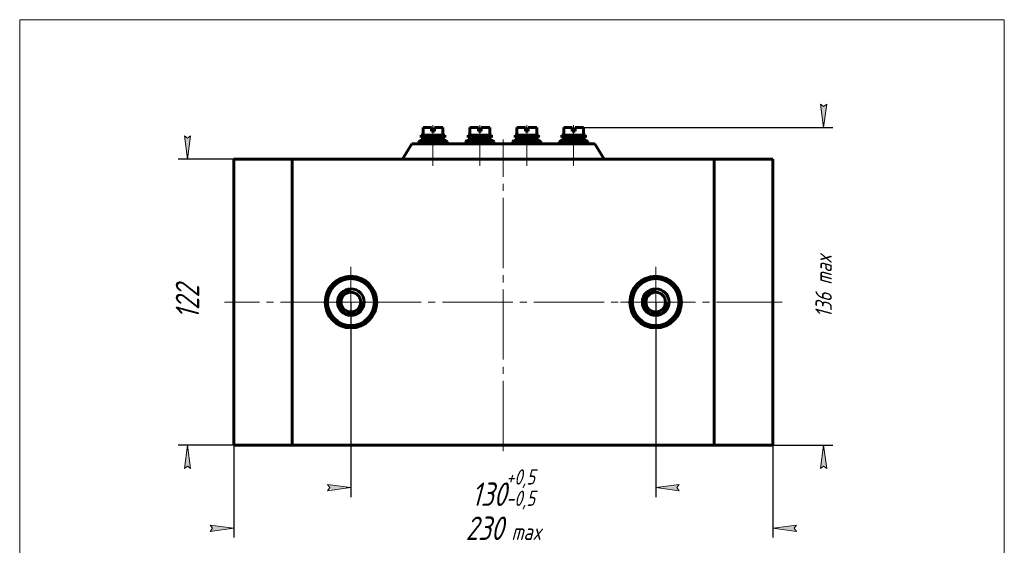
# Model space of a CAD drawing. Header units: millimetres. Extents: x 0 to 210, y 0 to 297.
# Tile 4 of 4: x 0 to 210, y 185 to 297. Entities that reach past the tile are written whole.
import ezdxf

# ---------------------------------------------------------------- set-up
doc = ezdxf.new("R2010")
doc.units = ezdxf.units.MM
for name, pattern in [('K5LT_AXLED', [19.5, 15, -1.5, 1.5, -1.5]), ('K5LT_BASIC', [0]), ('K5LT_THIN', [0])]:
    doc.linetypes.add(name, pattern=pattern)
doc.layers.add('Системный слой', color=7, linetype='Continuous')
doc.styles.add('KDIMTEXTSTYLE', font='GOST_AU.SHX', dxfattribs={"width": 0.96, "oblique": 15, "height": 5})
doc.dimstyles.new('KDIMSTYLE (0.50)', dxfattribs={"dimtxt": 5, "dimasz": 1, "dimexe": 2, "dimexo": 0, "dimgap": 1, "dimtad": 1, "dimlfac": 2, "dimtxsty": 'KDIMTEXTSTYLE', "dimsah": 1, "dimcen": 0, "dimdle": 1, "dimadec": 0, "dimazin": 0, "dimtfac": 0.667, "dimtmove": 0, "dimatfit": 3, "dimfxl": 1, "dimtvp": 1, "dimtolj": 1, "dimtzin": 0, "dimarcsym": 0})

# ---------------------------------------------------------------- blocks, each defined once
blk = doc.blocks.new('U1')
at = {"layer": 'Системный слой', "color": 30, "linetype": 'K5LT_AXLED', "lineweight": 18, "true_color": 0xff8000}
for q in [(70.64798431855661, 244.2333169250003), (43.64798431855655, 236.7333169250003), (162.6479843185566, 236.7333169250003), (70.64798431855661, 229.2333169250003)]:
    blk.add_line((70.64798431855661, 236.7333169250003), q, dxfattribs=at)
blk = doc.blocks.new('U2')
at = {"layer": 'Системный слой', "color": 30, "linetype": 'K5LT_AXLED', "lineweight": 18, "true_color": 0xff8000}
for q in [(135.6479843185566, 244.2333169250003), (128.1479843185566, 236.7333169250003), (143.1479843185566, 236.7333169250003), (135.6479843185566, 229.2333169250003)]:
    blk.add_line((135.6479843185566, 236.7333169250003), q, dxfattribs=at)
blk = doc.blocks.new('U22')
at = {"layer": 'Системный слой', "color": 5, "linetype": 'K5LT_BASIC', "lineweight": 60, "true_color": 0x0000ff}
for radius in [5.5, 5.000000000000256, 2.844042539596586, 2.094042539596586]:
    blk.add_circle((70.64798431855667, 236.7333169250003), radius, dxfattribs=at)
at = {"layer": 'Системный слой', "color": 7, "linetype": 'K5LT_THIN', "lineweight": 18}
blk.add_arc((70.64798431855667, 236.7333169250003), 2.469042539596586, 90, 0, dxfattribs=at)
blk = doc.blocks.new('U23')
at = {"layer": 'Системный слой', "color": 5, "linetype": 'K5LT_BASIC', "lineweight": 60, "true_color": 0x0000ff}
for radius in [5.5, 5.000000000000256, 2.844042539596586, 2.094042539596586]:
    blk.add_circle((135.6479843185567, 236.7333169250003), radius, dxfattribs=at)
at = {"layer": 'Системный слой', "color": 7, "linetype": 'K5LT_THIN', "lineweight": 18}
blk.add_arc((135.6479843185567, 236.7333169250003), 2.469042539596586, 90, 0, dxfattribs=at)
blk = doc.blocks.new('U35')
at = {"layer": 'Системный слой', "color": 5, "linetype": 'K5LT_BASIC', "lineweight": 60, "true_color": 0x0000ff}
for p, q in [((86.02298375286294, 273.9833242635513), (87.84798374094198, 273.9833245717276)), ((86.02298375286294, 273.9833242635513), (86.02298403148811, 272.3333242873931)), ((87.84798374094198, 273.9833245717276), (87.84798386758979, 273.2333245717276)), ((88.44798389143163, 273.2333246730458), (87.84798386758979, 273.2333245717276)), ((90.27298375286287, 273.9833249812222), (88.44798376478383, 273.9833246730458)), ((88.44798376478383, 273.9833246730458), (88.44798389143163, 273.2333246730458)), ((90.27298403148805, 272.333325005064), (90.27298375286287, 273.9833249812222)), ((90.27298403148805, 272.333325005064), (86.02298403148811, 272.3333242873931))]:
    blk.add_line(p, q, dxfattribs=at)
at = {"layer": 'Системный слой', "color": 30, "linetype": 'K5LT_AXLED', "lineweight": 18, "true_color": 0xff8000}
blk.add_line((88.14798366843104, 274.4833246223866), (88.14798512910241, 265.8333246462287), dxfattribs=at)
blk = doc.blocks.new('U36')
at = {"layer": 'Системный слой', "color": 30, "linetype": 'K5LT_AXLED', "lineweight": 18, "true_color": 0xff8000}
blk.add_line((88.14798436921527, 270.3333246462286), (88.14798377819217, 273.8333246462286), dxfattribs=at)
at = {"layer": 'Системный слой', "color": 5, "linetype": 'K5LT_BASIC', "lineweight": 60, "true_color": 0x0000ff}
for p, q in [((85.64798403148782, 272.3333242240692), (88.14798403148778, 272.3333246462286)), ((85.64798411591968, 271.8333242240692), (85.64798403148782, 272.3333242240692)), ((88.14798411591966, 271.8333246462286), (85.64798411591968, 271.8333242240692)), ((90.64798403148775, 272.3333250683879), (88.14798403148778, 272.3333246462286)), ((88.14798411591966, 271.8333246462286), (90.64798411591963, 271.8333250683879)), ((90.64798411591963, 271.8333250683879), (90.64798403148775, 272.3333250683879))]:
    blk.add_line(p, q, dxfattribs=at)
blk = doc.blocks.new('U37')
at = {"layer": 'Системный слой', "color": 30, "linetype": 'K5LT_AXLED', "lineweight": 18, "true_color": 0xff8000}
blk.add_line((88.1479843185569, 269.7333169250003), (88.1479843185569, 273.3333169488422), dxfattribs=at)
at = {"layer": 'Системный слой', "color": 5, "linetype": 'K5LT_BASIC', "lineweight": 60, "true_color": 0x0000ff}
for p, q in [((86.2729843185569, 271.2333169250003), (86.2729843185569, 271.8333169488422)), ((86.2729843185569, 271.8333169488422), (88.1479843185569, 271.8333169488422)), ((88.1479843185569, 271.2333169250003), (86.2729843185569, 271.2333169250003)), ((88.0336980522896, 271.2333169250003), (87.81531590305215, 271.8333169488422)), ((90.0229843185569, 271.8333169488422), (88.1479843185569, 271.8333169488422)), ((88.1479843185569, 271.2333169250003), (90.0229843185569, 271.2333169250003)), ((88.2622705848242, 271.8333169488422), (88.48065273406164, 271.2333169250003)), ((90.0229843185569, 271.2333169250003), (90.0229843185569, 271.8333169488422))]:
    blk.add_line(p, q, dxfattribs=at)
blk = doc.blocks.new('U38')
at = {"layer": 'Системный слой', "color": 5, "linetype": 'K5LT_BASIC', "lineweight": 60, "true_color": 0x0000ff}
for p, q in [((96.0229837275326, 273.9833242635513), (97.84798371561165, 273.9833245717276)), ((96.0229837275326, 273.9833242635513), (96.02298400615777, 272.3333242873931)), ((97.84798371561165, 273.9833245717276), (97.84798384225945, 273.2333245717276)), ((98.4479838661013, 273.2333246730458), (97.84798384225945, 273.2333245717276)), ((100.2729837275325, 273.9833249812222), (98.44798373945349, 273.9833246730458)), ((98.44798373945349, 273.9833246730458), (98.4479838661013, 273.2333246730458)), ((100.2729840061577, 272.333325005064), (100.2729837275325, 273.9833249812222)), ((100.2729840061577, 272.333325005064), (96.02298400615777, 272.3333242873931))]:
    blk.add_line(p, q, dxfattribs=at)
at = {"layer": 'Системный слой', "color": 30, "linetype": 'K5LT_AXLED', "lineweight": 18, "true_color": 0xff8000}
blk.add_line((98.1479836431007, 274.4833246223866), (98.14798510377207, 265.8333246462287), dxfattribs=at)
blk = doc.blocks.new('U39')
at = {"layer": 'Системный слой', "color": 30, "linetype": 'K5LT_AXLED', "lineweight": 18, "true_color": 0xff8000}
blk.add_line((98.14798434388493, 270.3333246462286), (98.14798375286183, 273.8333246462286), dxfattribs=at)
at = {"layer": 'Системный слой', "color": 5, "linetype": 'K5LT_BASIC', "lineweight": 60, "true_color": 0x0000ff}
for p, q in [((95.64798400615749, 272.3333242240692), (98.14798400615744, 272.3333246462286)), ((95.64798409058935, 271.8333242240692), (95.64798400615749, 272.3333242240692)), ((98.14798409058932, 271.8333246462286), (95.64798409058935, 271.8333242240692)), ((100.6479840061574, 272.3333250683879), (98.14798400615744, 272.3333246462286)), ((98.14798409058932, 271.8333246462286), (100.6479840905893, 271.8333250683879)), ((100.6479840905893, 271.8333250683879), (100.6479840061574, 272.3333250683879))]:
    blk.add_line(p, q, dxfattribs=at)
blk = doc.blocks.new('U40')
at = {"layer": 'Системный слой', "color": 30, "linetype": 'K5LT_AXLED', "lineweight": 18, "true_color": 0xff8000}
blk.add_line((98.14798429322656, 269.7333169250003), (98.14798429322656, 273.3333169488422), dxfattribs=at)
at = {"layer": 'Системный слой', "color": 5, "linetype": 'K5LT_BASIC', "lineweight": 60, "true_color": 0x0000ff}
for p, q in [((96.27298429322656, 271.2333169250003), (96.27298429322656, 271.8333169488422)), ((96.27298429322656, 271.8333169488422), (98.14798429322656, 271.8333169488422)), ((98.14798429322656, 271.2333169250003), (96.27298429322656, 271.2333169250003)), ((98.03369802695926, 271.2333169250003), (97.81531587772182, 271.8333169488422)), ((100.0229842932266, 271.8333169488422), (98.14798429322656, 271.8333169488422)), ((98.14798429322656, 271.2333169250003), (100.0229842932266, 271.2333169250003)), ((98.26227055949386, 271.8333169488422), (98.4806527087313, 271.2333169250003)), ((100.0229842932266, 271.2333169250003), (100.0229842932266, 271.8333169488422))]:
    blk.add_line(p, q, dxfattribs=at)
blk = doc.blocks.new('U41')
at = {"layer": 'Системный слой', "color": 5, "linetype": 'K5LT_BASIC', "lineweight": 60, "true_color": 0x0000ff}
for p, q in [((116.0229846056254, 272.333325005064), (116.0229848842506, 273.9833249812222)), ((116.0229848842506, 273.9833249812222), (117.8479848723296, 273.9833246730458)), ((117.8479848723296, 273.9833246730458), (117.8479847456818, 273.2333246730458)), ((117.8479847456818, 273.2333246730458), (118.4479847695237, 273.2333245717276)), ((120.2729848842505, 273.9833242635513), (118.4479848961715, 273.9833245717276)), ((118.4479848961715, 273.9833245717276), (118.4479847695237, 273.2333245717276)), ((120.2729848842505, 273.9833242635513), (120.2729846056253, 272.3333242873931)), ((116.0229846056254, 272.333325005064), (120.2729846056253, 272.3333242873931))]:
    blk.add_line(p, q, dxfattribs=at)
at = {"layer": 'Системный слой', "color": 30, "linetype": 'K5LT_AXLED', "lineweight": 18, "true_color": 0xff8000}
blk.add_line((118.1479849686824, 274.4833246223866), (118.147983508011, 265.8333246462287), dxfattribs=at)
blk = doc.blocks.new('U42')
at = {"layer": 'Системный слой', "color": 30, "linetype": 'K5LT_AXLED', "lineweight": 18, "true_color": 0xff8000}
blk.add_line((118.1479842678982, 270.3333246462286), (118.1479848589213, 273.8333246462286), dxfattribs=at)
at = {"layer": 'Системный слой', "color": 5, "linetype": 'K5LT_BASIC', "lineweight": 60, "true_color": 0x0000ff}
for p, q in [((115.6479845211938, 271.8333250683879), (115.6479846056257, 272.3333250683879)), ((115.6479846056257, 272.3333250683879), (118.1479846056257, 272.3333246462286)), ((118.1479845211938, 271.8333246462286), (115.6479845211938, 271.8333250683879)), ((120.6479846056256, 272.3333242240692), (118.1479846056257, 272.3333246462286)), ((118.1479845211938, 271.8333246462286), (120.6479845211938, 271.8333242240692)), ((120.6479845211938, 271.8333242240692), (120.6479846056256, 272.3333242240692))]:
    blk.add_line(p, q, dxfattribs=at)
blk = doc.blocks.new('U43')
at = {"layer": 'Системный слой', "color": 30, "linetype": 'K5LT_AXLED', "lineweight": 18, "true_color": 0xff8000}
blk.add_line((118.1479843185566, 269.7333169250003), (118.1479843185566, 273.3333169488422), dxfattribs=at)
at = {"layer": 'Системный слой', "color": 5, "linetype": 'K5LT_BASIC', "lineweight": 60, "true_color": 0x0000ff}
for p, q in [((116.2729843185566, 271.2333169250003), (116.2729843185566, 271.8333169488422)), ((116.2729843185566, 271.8333169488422), (118.1479843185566, 271.8333169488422)), ((118.1479843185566, 271.2333169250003), (116.2729843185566, 271.2333169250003)), ((118.0336980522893, 271.8333169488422), (117.8153159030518, 271.2333169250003)), ((120.0229843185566, 271.8333169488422), (118.1479843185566, 271.8333169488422)), ((118.1479843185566, 271.2333169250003), (120.0229843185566, 271.2333169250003)), ((118.2622705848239, 271.2333169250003), (118.4806527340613, 271.8333169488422)), ((120.0229843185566, 271.2333169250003), (120.0229843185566, 271.8333169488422))]:
    blk.add_line(p, q, dxfattribs=at)
blk = doc.blocks.new('U44')
at = {"layer": 'Системный слой', "color": 5, "linetype": 'K5LT_BASIC', "lineweight": 60, "true_color": 0x0000ff}
for p, q in [((106.0229846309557, 272.333325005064), (106.0229849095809, 273.9833249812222)), ((106.0229849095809, 273.9833249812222), (107.84798489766, 273.9833246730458)), ((107.84798489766, 273.9833246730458), (107.8479847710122, 273.2333246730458)), ((107.8479847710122, 273.2333246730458), (108.447984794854, 273.2333245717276)), ((110.2729849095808, 273.9833242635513), (108.4479849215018, 273.9833245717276)), ((108.4479849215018, 273.9833245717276), (108.447984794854, 273.2333245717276)), ((110.2729849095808, 273.9833242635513), (110.2729846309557, 272.3333242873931)), ((106.0229846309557, 272.333325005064), (110.2729846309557, 272.3333242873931))]:
    blk.add_line(p, q, dxfattribs=at)
at = {"layer": 'Системный слой', "color": 30, "linetype": 'K5LT_AXLED', "lineweight": 18, "true_color": 0xff8000}
blk.add_line((108.1479849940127, 274.4833246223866), (108.1479835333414, 265.8333246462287), dxfattribs=at)
blk = doc.blocks.new('U45')
at = {"layer": 'Системный слой', "color": 30, "linetype": 'K5LT_AXLED', "lineweight": 18, "true_color": 0xff8000}
blk.add_line((108.1479842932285, 270.3333246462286), (108.1479848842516, 273.8333246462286), dxfattribs=at)
at = {"layer": 'Системный слой', "color": 5, "linetype": 'K5LT_BASIC', "lineweight": 60, "true_color": 0x0000ff}
for p, q in [((105.6479845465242, 271.8333250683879), (105.647984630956, 272.3333250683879)), ((105.647984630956, 272.3333250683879), (108.147984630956, 272.3333246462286)), ((108.1479845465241, 271.8333246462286), (105.6479845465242, 271.8333250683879)), ((110.647984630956, 272.3333242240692), (108.147984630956, 272.3333246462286)), ((108.1479845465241, 271.8333246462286), (110.6479845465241, 271.8333242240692)), ((110.6479845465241, 271.8333242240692), (110.647984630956, 272.3333242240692))]:
    blk.add_line(p, q, dxfattribs=at)
blk = doc.blocks.new('U46')
at = {"layer": 'Системный слой', "color": 30, "linetype": 'K5LT_AXLED', "lineweight": 18, "true_color": 0xff8000}
blk.add_line((108.1479843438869, 269.7333169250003), (108.1479843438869, 273.3333169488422), dxfattribs=at)
at = {"layer": 'Системный слой', "color": 5, "linetype": 'K5LT_BASIC', "lineweight": 60, "true_color": 0x0000ff}
for p, q in [((106.2729843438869, 271.2333169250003), (106.2729843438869, 271.8333169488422)), ((106.2729843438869, 271.8333169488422), (108.1479843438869, 271.8333169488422)), ((108.1479843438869, 271.2333169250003), (106.2729843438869, 271.2333169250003)), ((108.0336980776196, 271.8333169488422), (107.8153159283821, 271.2333169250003)), ((110.0229843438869, 271.8333169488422), (108.1479843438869, 271.8333169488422)), ((108.1479843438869, 271.2333169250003), (110.0229843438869, 271.2333169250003)), ((108.2622706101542, 271.2333169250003), (108.4806527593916, 271.8333169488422)), ((110.0229843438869, 271.2333169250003), (110.0229843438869, 271.8333169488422))]:
    blk.add_line(p, q, dxfattribs=at)
blk = doc.blocks.new('KDIMARROW_01')
at = {"layer": 'Системный слой'}
blk.add_hatch(color=0, dxfattribs=at).paths.add_polyline_path([(0, 0), (-5, 0.658262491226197), (-4.5, 5.51091059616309e-16), (-5, -0.6582624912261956)])
at = {"layer": 'Системный слой', "color": 0, "linetype": 'K5LT_THIN', "lineweight": 18}
for p, q in [((-4.5, 5.51091059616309e-16), (-5, 0.658262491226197)), ((-5, 0.658262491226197), (0, 0)), ((0, 0), (-5, -0.6582624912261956)), ((-5, -0.6582624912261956), (-4.5, 5.51091059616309e-16)), ((0, 0), (-1, 0))]:
    blk.add_line(p, q, dxfattribs=at)
blk = doc.blocks.new('U49')
at = {"color": 7, "linetype": 'K5LT_THIN', "lineweight": 18}
for p, q in [((0, 0), (0, 297)), ((0, 297), (210, 297)), ((210, 297), (210, 0))]:
    blk.add_line(p, q, dxfattribs=at)

msp = doc.modelspace()

# ---------------------------------------------------------------- linework, layer by layer
at = {"layer": 'Системный слой', "color": 5, "linetype": 'K5LT_BASIC', "lineweight": 60, "true_color": 0x0000ff}
for p, q in [((85.14798431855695, 270.9833169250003), (85.39798431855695, 271.2333169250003)), ((85.14798431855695, 270.4833169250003), (85.14798431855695, 270.9833169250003)), ((85.14798431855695, 270.9833169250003), (91.14798431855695, 270.9833169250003)), ((85.39798431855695, 271.2333169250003), (90.89798431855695, 271.2333169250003)), ((91.14798431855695, 270.9833169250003), (90.89798431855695, 271.2333169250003)), ((91.14798431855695, 270.4833169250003), (91.14798431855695, 270.9833169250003)), ((95.14798429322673, 270.9833169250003), (95.39798429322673, 271.2333169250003)), ((95.14798429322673, 270.4833169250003), (95.14798429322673, 270.9833169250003)), ((95.14798429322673, 270.9833169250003), (101.1479842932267, 270.9833169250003)), ((95.39798429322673, 271.2333169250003), (100.8979842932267, 271.2333169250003)), ((101.1479842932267, 270.9833169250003), (100.8979842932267, 271.2333169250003)), ((101.1479842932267, 270.4833169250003), (101.1479842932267, 270.9833169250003)), ((105.1479843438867, 270.9833169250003), (105.3979843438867, 271.2333169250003)), ((105.1479843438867, 270.4833169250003), (105.1479843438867, 270.9833169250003)), ((111.1479843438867, 270.9833169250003), (105.1479843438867, 270.9833169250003)), ((110.8979843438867, 271.2333169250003), (105.3979843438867, 271.2333169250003)), ((111.1479843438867, 270.9833169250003), (110.8979843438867, 271.2333169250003)), ((111.1479843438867, 270.4833169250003), (111.1479843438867, 270.9833169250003)), ((115.1479843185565, 270.9833169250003), (115.3979843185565, 271.2333169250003)), ((115.1479843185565, 270.4833169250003), (115.1479843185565, 270.9833169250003)), ((121.1479843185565, 270.9833169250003), (115.1479843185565, 270.9833169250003)), ((120.8979843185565, 271.2333169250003), (115.3979843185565, 271.2333169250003)), ((121.1479843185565, 270.9833169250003), (120.8979843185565, 271.2333169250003)), ((121.1479843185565, 270.4833169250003), (121.1479843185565, 270.9833169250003)), ((81.64798431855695, 267.2333169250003), (83.63958688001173, 270.4833169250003)), ((83.63958688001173, 270.4833169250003), (122.6563817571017, 270.4833169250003)), ((124.6479843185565, 267.2333169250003), (122.6563817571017, 270.4833169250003)), ((45.64798431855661, 206.2333169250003), (45.64798431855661, 267.2333169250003)), ((160.6479843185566, 267.2333169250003), (45.64798431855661, 267.2333169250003)), ((58.14798431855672, 206.2333169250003), (58.14798431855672, 267.2333169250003)), ((148.1479843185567, 206.2333169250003), (148.1479843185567, 267.2333169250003)), ((160.6479843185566, 206.2333169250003), (160.6479843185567, 267.2333169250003)), ((45.64798431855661, 206.2333169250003), (160.6479843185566, 206.2333169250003))]:
    msp.add_line(p, q, dxfattribs=at)
at = {"layer": 'Системный слой', "color": 30, "linetype": 'K5LT_AXLED', "lineweight": 18, "true_color": 0xff8000}
msp.add_line((103.1479843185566, 204.9499662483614), (103.1479843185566, 271.4499662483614), dxfattribs=at)

# ---------------------------------------------------------------- block references
msp.add_blockref('U49', (0, 0))
at = {"layer": 'Системный слой'}
for name in ['U36', 'U35', 'U37', 'U39', 'U38', 'U40', 'U45', 'U44', 'U46', 'U42', 'U41', 'U43', 'U1', 'U2', 'U22', 'U23']:
    msp.add_blockref(name, (0, 0), dxfattribs=at)

# ---------------------------------------------------------------- dimensions: what is measured, and where the dimension line sits
at = {"layer": 'Системный слой', "color": 7}
msp.add_linear_dim(base=(171.461967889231, 206.2333169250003), p1=(120.2729848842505, 273.9833242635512), p2=(160.6479843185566, 206.2333169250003), angle=90, location=(171.461967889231, 240.1083205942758), text='\\H5.0;\\W0.965;\\Q15;\\H5.0;\\W0.965;\\Q15;\\Q15;\\H3.50;136\\Q15;\\H5.00;\\H5.0;\\W0.965;\\Q15;\\Q15;\\H3.50; max\\Q15;\\H5.00;', dimstyle='KDIMSTYLE (0.50)', override={"dimexo": 0, "dimblk1": 'KDIMARROW_01', "dimblk2": 'KDIMARROW_01', "dimse1": 0, "dimse2": 0, "dimclrt": 7, "dimtolj": 1}, dxfattribs=at).render()
msp.add_linear_dim(base=(35.78624050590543, 206.2333169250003), p1=(45.64798431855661, 267.2333169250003), p2=(45.64798431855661, 206.2333169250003), angle=90, location=(35.78624050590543, 236.7333169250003), dimstyle='KDIMSTYLE (0.50)', override={"dimexo": 0, "dimpost": '\\H5.0;\\W0.965;\\Q15;<>', "dimblk1": 'KDIMARROW_01', "dimblk2": 'KDIMARROW_01', "dimse1": 0, "dimse2": 0, "dimclrt": 7, "dimtolj": 1}, dxfattribs=at).render()
for base, p1, p2, location, override in [((70.64798431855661, 197.1402017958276), (135.6479843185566, 236.7333169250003), (70.64798431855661, 236.7333169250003), (103.1479843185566, 197.1402017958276), {"dimexo": 0, "dimpost": '\\H5.0;\\W0.965;\\Q15;<>\\H0.65x;\\S+0,5^-0,5;\\H1.5x;', "dimblk1": 'KDIMARROW_01', "dimblk2": 'KDIMARROW_01', "dimse1": 0, "dimse2": 0, "dimclrt": 7, "dimtolj": 1}), ((45.64798431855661, 188.4672825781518), (160.6479843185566, 220.2333169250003), (45.64798431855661, 220.2333169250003), (103.1479843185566, 188.4672825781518), {"dimexo": 0, "dimpost": '\\H5.0;\\W0.965;\\Q15;<>\\H5.0;\\W0.965;\\Q15;\\Q15;\\H3.50; max\\Q15;\\H5.00;', "dimblk1": 'KDIMARROW_01', "dimblk2": 'KDIMARROW_01', "dimse1": 0, "dimse2": 0, "dimclrt": 7, "dimtolj": 1})]:
    msp.add_linear_dim(base=base, p1=p1, p2=p2, location=location, dimstyle='KDIMSTYLE (0.50)', override=override, dxfattribs=at).render()

doc.saveas('drawing.dxf')
